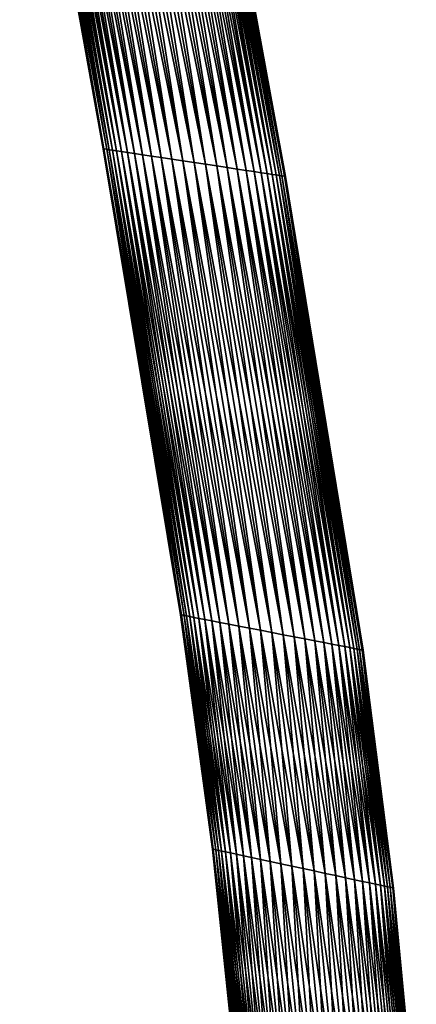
# Model space of a CAD drawing. Header units: centimetres. Extents: x -122 to 379, y -774 to 83.
# Tile 19 of 256: x 343 to 367, y -595 to -537. Entities that reach past the tile are written whole.
import ezdxf

# ---------------------------------------------------------------- set-up
doc = ezdxf.new("R2010")
doc.units = ezdxf.units.CM
doc.layers.get('0').update_dxf_attribs({"true_color": 0x1c1cb1})

msp = doc.modelspace()

# ---------------------------------------------------------------- meshes
at = {"color": 111, "true_color": 0x99e4b8}
mesh = msp.add_polyface(dxfattribs=at)
corners = [(351.124, -503.961, 1.344), (353.429, -517.917, 1.344), (353.245, -517.897, 0.944), (350.712, -503.924, 0.538), (353.012, -517.871, 0.538), (350.428, -503.899, 0.135), (352.724, -517.839, 0.135), (350.086, -503.868, -0.259), (352.378, -517.801, -0.259), (349.685, -503.832, -0.633), (351.972, -517.757, -0.633), (349.226, -503.791, -0.976), (351.507, -517.705, -0.976), (348.711, -503.745, -1.277), (350.985, -517.648, -1.277), (348.146, -503.694, -1.526), (350.413, -517.585, -1.526), (347.541, -503.64, -1.712), (349.801, -517.518, -1.712), (346.907, -503.584, -1.827), (349.159, -517.447, -1.827), (346.258, -503.525, -1.865), (348.502, -517.375, -1.865), (353.514, -545, -1.865), (347.845, -517.303, -1.827), (352.845, -544.899, -1.827), (347.203, -517.232, -1.712), (352.192, -544.8, -1.712), (346.59, -517.165, -1.526), (351.569, -544.706, -1.526), (346.018, -517.102, -1.277), (350.987, -544.618, -1.277), (345.497, -517.044, -0.976), (350.456, -544.537, -0.976), (345.032, -516.993, -0.633), (349.983, -544.465, -0.633), (344.626, -516.949, -0.259), (349.57, -544.403, -0.259), (344.28, -516.911, 0.135), (349.218, -544.35, 0.135), (343.991, -516.879, 0.538), (348.925, -544.305, 0.538), (343.758, -516.853, 0.944), (348.687, -544.269, 0.944), (343.574, -516.833, 1.344), (348.5, -544.241, 1.344), (343.435, -516.818, 1.735), (348.359, -544.22, 1.735), (343.271, -516.8, 2.471), (348.191, -544.194, 2.471), (343.224, -516.794, 3.135), (348.144, -544.187, 3.135), (343.271, -516.8, 3.798), (348.191, -544.194, 3.798), (343.435, -516.818, 4.535), (348.359, -544.22, 4.535), (343.574, -516.833, 4.925), (348.5, -544.241, 4.925), (343.758, -516.853, 5.326), (348.687, -544.269, 5.326), (343.991, -516.879, 5.731), (348.925, -544.305, 5.731), (344.28, -516.911, 6.135), (349.218, -544.35, 6.135), (344.626, -516.949, 6.528), (349.57, -544.403, 6.528), (345.032, -516.993, 6.902), (349.983, -544.465, 6.902), (345.497, -517.044, 7.245), (350.456, -544.537, 7.245), (346.018, -517.102, 7.546), (350.987, -544.618, 7.546), (346.59, -517.165, 7.795), (351.569, -544.706, 7.795), (347.203, -517.232, 7.981), (352.192, -544.8, 7.981), (347.845, -517.303, 8.096), (352.845, -544.899, 8.096), (348.502, -517.375, 8.135), (353.514, -545, 8.135), (349.159, -517.447, 8.096), (346.907, -503.584, 8.096), (347.541, -503.64, 7.981), (349.801, -517.518, 7.981), (348.146, -503.694, 7.795), (350.413, -517.585, 7.795), (348.711, -503.745, 7.546), (350.985, -517.648, 7.546), (349.226, -503.791, 7.245), (351.507, -517.705, 7.245), (349.685, -503.832, 6.902), (351.972, -517.757, 6.902), (350.086, -503.868, 6.528), (352.378, -517.801, 6.528), (350.428, -503.899, 6.135), (352.724, -517.839, 6.135), (350.712, -503.924, 5.731), (353.012, -517.871, 5.731), (350.943, -503.945, 5.326), (353.245, -517.897, 5.326), (351.124, -503.961, 4.925), (353.429, -517.917, 4.925), (351.261, -503.973, 4.535), (353.568, -517.932, 4.535), (351.424, -503.988, 3.798), (353.732, -517.95, 3.798), (351.47, -503.992, 3.135), (353.779, -517.955, 3.135), (351.424, -503.988, 2.471), (353.732, -517.95, 2.471), (351.261, -503.973, 1.735), (353.568, -517.932, 1.735)]
mesh.append_faces([[corners[k] for k in face] for face in [(0, 1, 2, 0), (3, 2, 4, 3), (5, 4, 6, 5), (7, 6, 8, 7), (9, 8, 10, 9), (11, 10, 12, 11), (13, 12, 14, 13), (15, 14, 16, 15), (17, 16, 18, 17), (19, 18, 20, 19), (21, 20, 22, 21), (22, 23, 24, 22), (24, 25, 26, 24), (26, 27, 28, 26), (28, 29, 30, 28), (30, 31, 32, 30), (32, 33, 34, 32), (34, 35, 36, 34), (36, 37, 38, 36), (38, 39, 40, 38), (40, 41, 42, 40), (42, 43, 44, 42), (44, 45, 46, 44), (46, 47, 48, 46), (48, 49, 50, 48), (50, 51, 52, 50), (52, 53, 54, 52), (54, 55, 56, 54), (56, 57, 58, 56), (58, 59, 60, 58), (60, 61, 62, 60), (62, 63, 64, 62), (64, 65, 66, 64), (66, 67, 68, 66), (68, 69, 70, 68), (70, 71, 72, 70), (72, 73, 74, 72), (74, 75, 76, 74), (76, 77, 78, 76), (78, 79, 80, 78), (81, 78, 80, 81), (82, 80, 83, 82), (84, 83, 85, 84), (86, 85, 87, 86), (88, 87, 89, 88), (90, 89, 91, 90), (92, 91, 93, 92), (94, 93, 95, 94), (96, 95, 97, 96), (98, 97, 99, 98), (100, 99, 101, 100), (102, 101, 103, 102), (104, 103, 105, 104), (106, 105, 107, 106), (108, 107, 109, 108), (110, 109, 111, 110), (110, 111, 1, 110)]], dxfattribs={"vtx3": -1, "color": 111})
mesh = msp.add_polyface(dxfattribs=at)
corners = [(353.429, -517.917, 1.344), (358.528, -545.76, 1.344), (353.245, -517.897, 0.944), (358.341, -545.731, 0.944), (353.012, -517.871, 0.538), (358.104, -545.695, 0.538), (352.724, -517.839, 0.135), (357.81, -545.651, 0.135), (352.378, -517.801, -0.259), (357.458, -545.598, -0.259), (351.972, -517.757, -0.633), (357.045, -545.535, -0.633), (351.507, -517.705, -0.976), (356.572, -545.463, -0.976), (350.985, -517.648, -1.277), (356.041, -545.383, -1.277), (350.413, -517.585, -1.526), (355.46, -545.295, -1.526), (349.801, -517.518, -1.712), (354.836, -545.2, -1.712), (349.159, -517.447, -1.827), (354.183, -545.101, -1.827), (348.502, -517.375, -1.865), (353.514, -545, -1.865), (347.845, -517.303, -1.827), (352.845, -544.899, -1.827), (347.203, -517.232, -1.712), (352.192, -544.8, -1.712), (346.59, -517.165, -1.526), (351.569, -544.706, -1.526), (346.018, -517.102, -1.277), (350.987, -544.618, -1.277), (345.497, -517.044, -0.976), (350.456, -544.537, -0.976), (345.032, -516.993, -0.633), (349.983, -544.465, -0.633), (344.626, -516.949, -0.259), (349.57, -544.403, -0.259), (344.28, -516.911, 0.135), (349.218, -544.35, 0.135), (343.991, -516.879, 0.538), (348.925, -544.305, 0.538), (343.758, -516.853, 0.944), (348.687, -544.269, 0.944), (343.574, -516.833, 1.344), (348.5, -544.241, 1.344), (343.435, -516.818, 1.735), (348.359, -544.22, 1.735), (343.271, -516.8, 2.471), (348.191, -544.194, 2.471), (343.224, -516.794, 3.135), (348.144, -544.187, 3.135), (343.271, -516.8, 3.798), (348.191, -544.194, 3.798), (343.435, -516.818, 4.535), (348.359, -544.22, 4.535), (343.574, -516.833, 4.925), (348.5, -544.241, 4.925), (343.758, -516.853, 5.326), (348.687, -544.269, 5.326), (343.991, -516.879, 5.731), (348.925, -544.305, 5.731), (344.28, -516.911, 6.135), (349.218, -544.35, 6.135), (344.626, -516.949, 6.528), (349.57, -544.403, 6.528), (345.032, -516.993, 6.902), (349.983, -544.465, 6.902), (345.497, -517.044, 7.245), (350.456, -544.537, 7.245), (346.018, -517.102, 7.546), (350.987, -544.618, 7.546), (346.59, -517.165, 7.795), (351.569, -544.706, 7.795), (347.203, -517.232, 7.981), (352.192, -544.8, 7.981), (347.845, -517.303, 8.096), (352.845, -544.899, 8.096), (348.502, -517.375, 8.135), (353.514, -545, 8.135), (349.159, -517.447, 8.096), (354.183, -545.101, 8.096), (349.801, -517.518, 7.981), (354.836, -545.2, 7.981), (350.413, -517.585, 7.795), (355.46, -545.295, 7.795), (350.985, -517.648, 7.546), (356.041, -545.383, 7.546), (351.507, -517.705, 7.245), (356.572, -545.463, 7.245), (351.972, -517.757, 6.902), (357.045, -545.535, 6.902), (352.378, -517.801, 6.528), (357.458, -545.598, 6.528), (352.724, -517.839, 6.135), (357.81, -545.651, 6.135), (353.012, -517.871, 5.731), (358.104, -545.695, 5.731), (353.245, -517.897, 5.326), (358.341, -545.731, 5.326), (353.429, -517.917, 4.925), (358.528, -545.76, 4.925), (353.568, -517.932, 4.535), (358.67, -545.781, 4.535), (353.732, -517.95, 3.798), (358.837, -545.806, 3.798), (353.779, -517.955, 3.135), (358.884, -545.814, 3.135), (353.732, -517.95, 2.471), (358.837, -545.806, 2.471), (353.568, -517.932, 1.735), (358.67, -545.781, 1.735)]
mesh.append_faces([[corners[k] for k in face] for face in [(0, 1, 2, 0), (2, 3, 4, 2), (4, 5, 6, 4), (6, 7, 8, 6), (8, 9, 10, 8), (10, 11, 12, 10), (12, 13, 14, 12), (14, 15, 16, 14), (16, 17, 18, 16), (18, 19, 20, 18), (20, 21, 22, 20), (22, 21, 23, 22), (24, 23, 25, 24), (26, 25, 27, 26), (28, 27, 29, 28), (30, 29, 31, 30), (32, 31, 33, 32), (34, 33, 35, 34), (36, 35, 37, 36), (38, 37, 39, 38), (40, 39, 41, 40), (42, 41, 43, 42), (44, 43, 45, 44), (46, 45, 47, 46), (48, 47, 49, 48), (50, 49, 51, 50), (52, 51, 53, 52), (54, 53, 55, 54), (56, 55, 57, 56), (58, 57, 59, 58), (60, 59, 61, 60), (62, 61, 63, 62), (64, 63, 65, 64), (66, 65, 67, 66), (68, 67, 69, 68), (70, 69, 71, 70), (72, 71, 73, 72), (74, 73, 75, 74), (76, 75, 77, 76), (78, 77, 79, 78), (80, 79, 81, 80), (80, 81, 82, 80), (82, 83, 84, 82), (84, 85, 86, 84), (86, 87, 88, 86), (88, 89, 90, 88), (90, 91, 92, 90), (92, 93, 94, 92), (94, 95, 96, 94), (96, 97, 98, 96), (98, 99, 100, 98), (100, 101, 102, 100), (102, 103, 104, 102), (104, 105, 106, 104), (106, 107, 108, 106), (108, 109, 110, 108), (0, 110, 111, 0)]], dxfattribs={"vtx3": -1, "color": 111})
mesh = msp.add_polyface(dxfattribs=at)
corners = [(353.245, -517.897, 0.944), (358.528, -545.76, 1.344), (358.341, -545.731, 0.944), (353.012, -517.871, 0.538), (358.104, -545.695, 0.538), (352.724, -517.839, 0.135), (357.81, -545.651, 0.135), (352.378, -517.801, -0.259), (357.458, -545.598, -0.259), (351.972, -517.757, -0.633), (357.045, -545.535, -0.633), (351.507, -517.705, -0.976), (356.572, -545.463, -0.976), (350.985, -517.648, -1.277), (356.041, -545.383, -1.277), (350.413, -517.585, -1.526), (355.46, -545.295, -1.526), (349.801, -517.518, -1.712), (354.836, -545.2, -1.712), (349.159, -517.447, -1.827), (354.183, -545.101, -1.827), (349.801, -517.518, 7.981), (354.183, -545.101, 8.096), (354.836, -545.2, 7.981), (350.413, -517.585, 7.795), (355.46, -545.295, 7.795), (350.985, -517.648, 7.546), (356.041, -545.383, 7.546), (351.507, -517.705, 7.245), (356.572, -545.463, 7.245), (351.972, -517.757, 6.902), (357.045, -545.535, 6.902), (352.378, -517.801, 6.528), (357.458, -545.598, 6.528), (352.724, -517.839, 6.135), (357.81, -545.651, 6.135), (353.012, -517.871, 5.731), (358.104, -545.695, 5.731), (353.245, -517.897, 5.326), (358.341, -545.731, 5.326), (353.429, -517.917, 4.925), (358.528, -545.76, 4.925), (353.568, -517.932, 4.535), (358.67, -545.781, 4.535), (353.732, -517.95, 3.798), (358.837, -545.806, 3.798), (353.779, -517.955, 3.135), (358.884, -545.814, 3.135), (353.732, -517.95, 2.471), (358.837, -545.806, 2.471), (353.568, -517.932, 1.735), (358.67, -545.781, 1.735), (353.429, -517.917, 1.344), (348.191, -544.194, 3.798), (352.757, -571.628, 3.798), (348.359, -544.22, 4.535), (352.924, -571.661, 4.535), (348.5, -544.241, 4.925), (353.065, -571.688, 4.925), (348.687, -544.269, 5.326), (353.253, -571.724, 5.326), (348.925, -544.305, 5.731), (353.491, -571.77, 5.731), (349.218, -544.35, 6.135), (353.784, -571.827, 6.135), (349.57, -544.403, 6.528), (354.137, -571.895, 6.528), (349.983, -544.465, 6.902), (354.55, -571.975, 6.902), (350.456, -544.537, 7.245), (355.024, -572.067, 7.245), (350.987, -544.618, 7.546), (355.555, -572.17, 7.546), (351.569, -544.706, 7.795), (356.137, -572.283, 7.795), (352.192, -544.8, 7.981), (356.761, -572.404, 7.981), (352.845, -544.899, 8.096), (357.415, -572.53, 8.096), (353.514, -545, 8.135), (358.085, -572.66, 8.135), (358.754, -572.79, 8.096), (358.754, -572.79, -1.827), (353.514, -545, -1.865), (358.085, -572.66, -1.865), (352.845, -544.899, -1.827), (357.415, -572.53, -1.827), (352.192, -544.8, -1.712), (356.761, -572.404, -1.712), (351.569, -544.706, -1.526), (356.137, -572.283, -1.526), (350.987, -544.618, -1.277), (355.555, -572.17, -1.277), (350.456, -544.537, -0.976), (355.024, -572.067, -0.976), (349.983, -544.465, -0.633), (354.55, -571.975, -0.633), (349.57, -544.403, -0.259), (354.137, -571.895, -0.259), (349.218, -544.35, 0.135), (353.784, -571.827, 0.135), (348.925, -544.305, 0.538), (353.491, -571.77, 0.538), (348.687, -544.269, 0.944), (353.253, -571.724, 0.944), (348.5, -544.241, 1.344), (353.065, -571.688, 1.344), (348.359, -544.22, 1.735), (352.924, -571.661, 1.735), (348.191, -544.194, 2.471), (352.757, -571.628, 2.471), (348.144, -544.187, 3.135), (352.709, -571.619, 3.135)]
mesh.append_faces([[corners[k] for k in face] for face in [(0, 1, 2, 0), (3, 2, 4, 3), (5, 4, 6, 5), (7, 6, 8, 7), (9, 8, 10, 9), (11, 10, 12, 11), (13, 12, 14, 13), (15, 14, 16, 15), (17, 16, 18, 17), (19, 18, 20, 19), (21, 22, 23, 21), (24, 23, 25, 24), (26, 25, 27, 26), (28, 27, 29, 28), (30, 29, 31, 30), (32, 31, 33, 32), (34, 33, 35, 34), (36, 35, 37, 36), (38, 37, 39, 38), (40, 39, 41, 40), (42, 41, 43, 42), (44, 43, 45, 44), (46, 45, 47, 46), (48, 47, 49, 48), (50, 49, 51, 50), (52, 51, 1, 52), (53, 54, 55, 53), (55, 56, 57, 55), (57, 58, 59, 57), (59, 60, 61, 59), (61, 62, 63, 61), (63, 64, 65, 63), (65, 66, 67, 65), (67, 68, 69, 67), (69, 70, 71, 69), (71, 72, 73, 71), (73, 74, 75, 73), (75, 76, 77, 75), (77, 78, 79, 77), (79, 80, 22, 79), (22, 81, 23, 22), (20, 82, 83, 20), (83, 84, 85, 83), (85, 86, 87, 85), (87, 88, 89, 87), (89, 90, 91, 89), (91, 92, 93, 91), (93, 94, 95, 93), (95, 96, 97, 95), (97, 98, 99, 97), (99, 100, 101, 99), (101, 102, 103, 101), (103, 104, 105, 103), (105, 106, 107, 105), (107, 108, 109, 107), (109, 110, 111, 109), (111, 112, 53, 111)]], dxfattribs={"vtx3": -1, "color": 111})
mesh = msp.add_polyface(dxfattribs=at)
corners = [(348.359, -544.22, 4.535), (352.757, -571.628, 3.798), (352.924, -571.661, 4.535), (348.5, -544.241, 4.925), (353.065, -571.688, 4.925), (348.687, -544.269, 5.326), (353.253, -571.724, 5.326), (348.925, -544.305, 5.731), (353.491, -571.77, 5.731), (349.218, -544.35, 6.135), (353.784, -571.827, 6.135), (349.57, -544.403, 6.528), (354.137, -571.895, 6.528), (349.983, -544.465, 6.902), (354.55, -571.975, 6.902), (350.456, -544.537, 7.245), (355.024, -572.067, 7.245), (350.987, -544.618, 7.546), (355.555, -572.17, 7.546), (351.569, -544.706, 7.795), (356.137, -572.283, 7.795), (352.192, -544.8, 7.981), (356.761, -572.404, 7.981), (352.845, -544.899, 8.096), (357.415, -572.53, 8.096), (353.514, -545, 8.135), (358.085, -572.66, 8.135), (354.183, -545.101, 8.096), (358.754, -572.79, 8.096), (354.836, -545.2, 7.981), (359.408, -572.916, 7.981), (355.46, -545.295, 7.795), (360.032, -573.037, 7.795), (356.041, -545.383, 7.546), (360.614, -573.15, 7.546), (356.572, -545.463, 7.245), (361.145, -573.253, 7.245), (357.045, -545.535, 6.902), (361.619, -573.345, 6.902), (357.458, -545.598, 6.528), (362.033, -573.425, 6.528), (357.81, -545.651, 6.135), (362.385, -573.493, 6.135), (358.104, -545.695, 5.731), (362.678, -573.55, 5.731), (358.341, -545.731, 5.326), (362.916, -573.596, 5.326), (358.528, -545.76, 4.925), (363.104, -573.632, 4.925), (358.67, -545.781, 4.535), (363.245, -573.659, 4.535), (358.837, -545.806, 3.798), (363.413, -573.692, 3.798), (358.884, -545.814, 3.135), (363.46, -573.701, 3.135), (358.837, -545.806, 2.471), (363.413, -573.692, 2.471), (358.67, -545.781, 1.735), (363.245, -573.659, 1.735), (358.528, -545.76, 1.344), (363.104, -573.632, 1.344), (358.341, -545.731, 0.944), (362.916, -573.596, 0.944), (358.104, -545.695, 0.538), (362.678, -573.55, 0.538), (357.81, -545.651, 0.135), (362.385, -573.493, 0.135), (357.458, -545.598, -0.259), (362.033, -573.425, -0.259), (357.045, -545.535, -0.633), (361.619, -573.345, -0.633), (356.572, -545.463, -0.976), (361.145, -573.253, -0.976), (356.041, -545.383, -1.277), (360.614, -573.15, -1.277), (355.46, -545.295, -1.526), (360.032, -573.037, -1.526), (354.836, -545.2, -1.712), (359.408, -572.916, -1.712), (354.183, -545.101, -1.827), (358.754, -572.79, -1.827), (353.514, -545, -1.865), (358.085, -572.66, -1.865), (352.845, -544.899, -1.827), (357.415, -572.53, -1.827), (352.192, -544.8, -1.712), (356.761, -572.404, -1.712), (351.569, -544.706, -1.526), (356.137, -572.283, -1.526), (350.987, -544.618, -1.277), (355.555, -572.17, -1.277), (350.456, -544.537, -0.976), (355.024, -572.067, -0.976), (349.983, -544.465, -0.633), (354.55, -571.975, -0.633), (349.57, -544.403, -0.259), (354.137, -571.895, -0.259), (349.218, -544.35, 0.135), (353.784, -571.827, 0.135), (348.925, -544.305, 0.538), (353.491, -571.77, 0.538), (348.687, -544.269, 0.944), (353.253, -571.724, 0.944), (348.5, -544.241, 1.344), (353.065, -571.688, 1.344), (348.359, -544.22, 1.735), (352.924, -571.661, 1.735), (348.191, -544.194, 2.471), (352.757, -571.628, 2.471), (348.144, -544.187, 3.135), (352.709, -571.619, 3.135), (348.191, -544.194, 3.798)]
mesh.append_faces([[corners[k] for k in face] for face in [(0, 1, 2, 0), (3, 2, 4, 3), (5, 4, 6, 5), (7, 6, 8, 7), (9, 8, 10, 9), (11, 10, 12, 11), (13, 12, 14, 13), (15, 14, 16, 15), (17, 16, 18, 17), (19, 18, 20, 19), (21, 20, 22, 21), (23, 22, 24, 23), (25, 24, 26, 25), (27, 26, 28, 27), (29, 28, 30, 29), (29, 30, 31, 29), (31, 32, 33, 31), (33, 34, 35, 33), (35, 36, 37, 35), (37, 38, 39, 37), (39, 40, 41, 39), (41, 42, 43, 41), (43, 44, 45, 43), (45, 46, 47, 45), (47, 48, 49, 47), (49, 50, 51, 49), (51, 52, 53, 51), (53, 54, 55, 53), (55, 56, 57, 55), (57, 58, 59, 57), (59, 60, 61, 59), (61, 62, 63, 61), (63, 64, 65, 63), (65, 66, 67, 65), (67, 68, 69, 67), (69, 70, 71, 69), (71, 72, 73, 71), (73, 74, 75, 73), (75, 76, 77, 75), (77, 76, 78, 77), (77, 78, 79, 77), (79, 78, 80, 79), (81, 80, 82, 81), (83, 82, 84, 83), (85, 84, 86, 85), (87, 86, 88, 87), (89, 88, 90, 89), (91, 90, 92, 91), (93, 92, 94, 93), (95, 94, 96, 95), (97, 96, 98, 97), (99, 98, 100, 99), (101, 100, 102, 101), (103, 102, 104, 103), (105, 104, 106, 105), (107, 106, 108, 107), (109, 108, 110, 109), (111, 110, 1, 111)]], dxfattribs={"vtx3": -1, "color": 111})
mesh = msp.add_polyface(dxfattribs=at)
corners = [(352.757, -571.628, 3.798), (354.628, -585.416, 3.798), (352.924, -571.661, 4.535), (354.794, -585.452, 4.535), (353.065, -571.688, 4.925), (354.935, -585.482, 4.925), (353.253, -571.724, 5.326), (355.121, -585.522, 5.326), (353.491, -571.77, 5.731), (355.357, -585.573, 5.731), (353.784, -571.827, 6.135), (355.649, -585.636, 6.135), (354.137, -571.895, 6.528), (355.999, -585.711, 6.528), (354.55, -571.975, 6.902), (356.41, -585.8, 6.902), (355.024, -572.067, 7.245), (356.881, -585.901, 7.245), (355.555, -572.17, 7.546), (357.408, -586.014, 7.546), (356.137, -572.283, 7.795), (357.987, -586.139, 7.795), (356.761, -572.404, 7.981), (358.607, -586.272, 7.981), (357.415, -572.53, 8.096), (359.257, -586.412, 8.096), (358.085, -572.66, 8.135), (359.922, -586.555, 8.135), (358.754, -572.79, 8.096), (360.587, -586.698, 8.096), (359.408, -572.916, 7.981), (361.237, -586.838, 7.981), (360.032, -573.037, 7.795), (360.032, -573.037, -1.526), (361.857, -586.971, -1.526), (359.408, -572.916, -1.712), (361.237, -586.838, -1.712), (358.754, -572.79, -1.827), (360.587, -586.698, -1.827), (358.085, -572.66, -1.865), (359.922, -586.555, -1.865), (357.415, -572.53, -1.827), (359.257, -586.412, -1.827), (356.761, -572.404, -1.712), (358.607, -586.272, -1.712), (356.137, -572.283, -1.526), (357.987, -586.139, -1.526), (355.555, -572.17, -1.277), (357.408, -586.014, -1.277), (355.024, -572.067, -0.976), (356.881, -585.901, -0.976), (354.55, -571.975, -0.633), (356.41, -585.8, -0.633), (354.137, -571.895, -0.259), (355.999, -585.711, -0.259), (353.784, -571.827, 0.135), (355.649, -585.636, 0.135), (353.491, -571.77, 0.538), (355.357, -585.573, 0.538), (353.253, -571.724, 0.944), (355.121, -585.522, 0.944), (353.065, -571.688, 1.344), (354.935, -585.482, 1.344), (352.924, -571.661, 1.735), (354.794, -585.452, 1.735), (352.757, -571.628, 2.471), (354.628, -585.416, 2.471), (352.709, -571.619, 3.135), (354.581, -585.406, 3.135), (355.46, -545.295, 7.795), (356.041, -545.383, 7.546), (360.614, -573.15, 7.546), (356.572, -545.463, 7.245), (361.145, -573.253, 7.245), (357.045, -545.535, 6.902), (361.619, -573.345, 6.902), (357.458, -545.598, 6.528), (362.033, -573.425, 6.528), (357.81, -545.651, 6.135), (362.385, -573.493, 6.135), (358.104, -545.695, 5.731), (362.678, -573.55, 5.731), (358.341, -545.731, 5.326), (362.916, -573.596, 5.326), (358.528, -545.76, 4.925), (363.104, -573.632, 4.925), (358.67, -545.781, 4.535), (363.245, -573.659, 4.535), (358.837, -545.806, 3.798), (363.413, -573.692, 3.798), (358.884, -545.814, 3.135), (363.46, -573.701, 3.135), (358.837, -545.806, 2.471), (363.413, -573.692, 2.471), (358.67, -545.781, 1.735), (363.245, -573.659, 1.735), (358.528, -545.76, 1.344), (363.104, -573.632, 1.344), (358.341, -545.731, 0.944), (362.916, -573.596, 0.944), (358.104, -545.695, 0.538), (362.678, -573.55, 0.538), (357.81, -545.651, 0.135), (362.385, -573.493, 0.135), (357.458, -545.598, -0.259), (362.033, -573.425, -0.259), (357.045, -545.535, -0.633), (361.619, -573.345, -0.633), (356.572, -545.463, -0.976), (361.145, -573.253, -0.976), (356.041, -545.383, -1.277), (360.614, -573.15, -1.277), (355.46, -545.295, -1.526)]
mesh.append_faces([[corners[k] for k in face] for face in [(0, 1, 2, 0), (2, 3, 4, 2), (4, 5, 6, 4), (6, 7, 8, 6), (8, 9, 10, 8), (10, 11, 12, 10), (12, 13, 14, 12), (14, 15, 16, 14), (16, 17, 18, 16), (18, 19, 20, 18), (20, 21, 22, 20), (22, 23, 24, 22), (24, 25, 26, 24), (26, 27, 28, 26), (28, 29, 30, 28), (30, 31, 32, 30), (33, 34, 35, 33), (35, 36, 37, 35), (37, 38, 39, 37), (39, 40, 41, 39), (41, 42, 43, 41), (43, 44, 45, 43), (45, 46, 47, 45), (47, 48, 49, 47), (49, 50, 51, 49), (51, 52, 53, 51), (53, 54, 55, 53), (55, 56, 57, 55), (57, 58, 59, 57), (59, 60, 61, 59), (61, 62, 63, 61), (63, 64, 65, 63), (65, 66, 67, 65), (67, 68, 0, 67), (69, 30, 32, 69), (70, 32, 71, 70), (72, 71, 73, 72), (74, 73, 75, 74), (76, 75, 77, 76), (78, 77, 79, 78), (80, 79, 81, 80), (82, 81, 83, 82), (84, 83, 85, 84), (86, 85, 87, 86), (88, 87, 89, 88), (90, 89, 91, 90), (92, 91, 93, 92), (94, 93, 95, 94), (96, 95, 97, 96), (98, 97, 99, 98), (100, 99, 101, 100), (102, 101, 103, 102), (104, 103, 105, 104), (106, 105, 107, 106), (108, 107, 109, 108), (110, 109, 111, 110), (112, 111, 33, 112)]], dxfattribs={"vtx3": -1, "color": 111})
mesh = msp.add_polyface(dxfattribs=at)
corners = [(352.924, -571.661, 4.535), (354.628, -585.416, 3.798), (354.794, -585.452, 4.535), (353.065, -571.688, 4.925), (354.935, -585.482, 4.925), (353.253, -571.724, 5.326), (355.121, -585.522, 5.326), (353.491, -571.77, 5.731), (355.357, -585.573, 5.731), (353.784, -571.827, 6.135), (355.649, -585.636, 6.135), (354.137, -571.895, 6.528), (355.999, -585.711, 6.528), (354.55, -571.975, 6.902), (356.41, -585.8, 6.902), (355.024, -572.067, 7.245), (356.881, -585.901, 7.245), (355.555, -572.17, 7.546), (357.408, -586.014, 7.546), (356.137, -572.283, 7.795), (357.987, -586.139, 7.795), (356.761, -572.404, 7.981), (358.607, -586.272, 7.981), (357.415, -572.53, 8.096), (359.257, -586.412, 8.096), (358.085, -572.66, 8.135), (359.922, -586.555, 8.135), (358.754, -572.79, 8.096), (360.587, -586.698, 8.096), (359.408, -572.916, 7.981), (361.237, -586.838, 7.981), (360.032, -573.037, 7.795), (361.857, -586.971, 7.795), (360.614, -573.15, 7.546), (362.435, -587.095, 7.546), (361.145, -573.253, 7.245), (362.963, -587.209, 7.245), (361.619, -573.345, 6.902), (363.434, -587.31, 6.902), (362.033, -573.425, 6.528), (363.845, -587.398, 6.528), (362.385, -573.493, 6.135), (364.195, -587.474, 6.135), (362.678, -573.55, 5.731), (364.487, -587.536, 5.731), (362.916, -573.596, 5.326), (364.723, -587.587, 5.326), (363.104, -573.632, 4.925), (364.909, -587.627, 4.925), (363.245, -573.659, 4.535), (365.049, -587.657, 4.535), (363.413, -573.692, 3.798), (365.216, -587.693, 3.798), (363.46, -573.701, 3.135), (365.263, -587.703, 3.135), (363.413, -573.692, 2.471), (365.216, -587.693, 2.471), (363.245, -573.659, 1.735), (365.049, -587.657, 1.735), (363.104, -573.632, 1.344), (364.909, -587.627, 1.344), (362.916, -573.596, 0.944), (364.723, -587.587, 0.944), (362.678, -573.55, 0.538), (364.487, -587.536, 0.538), (362.385, -573.493, 0.135), (364.195, -587.474, 0.135), (362.033, -573.425, -0.259), (363.845, -587.398, -0.259), (361.619, -573.345, -0.633), (363.434, -587.31, -0.633), (361.145, -573.253, -0.976), (362.963, -587.209, -0.976), (360.614, -573.15, -1.277), (362.435, -587.095, -1.277), (360.032, -573.037, -1.526), (361.857, -586.971, -1.526), (359.408, -572.916, -1.712), (361.237, -586.838, -1.712), (358.754, -572.79, -1.827), (360.587, -586.698, -1.827), (358.085, -572.66, -1.865), (359.922, -586.555, -1.865), (357.415, -572.53, -1.827), (359.257, -586.412, -1.827), (356.761, -572.404, -1.712), (358.607, -586.272, -1.712), (356.137, -572.283, -1.526), (357.987, -586.139, -1.526), (355.555, -572.17, -1.277), (357.408, -586.014, -1.277), (355.024, -572.067, -0.976), (356.881, -585.901, -0.976), (354.55, -571.975, -0.633), (356.41, -585.8, -0.633), (354.137, -571.895, -0.259), (355.999, -585.711, -0.259), (353.784, -571.827, 0.135), (355.649, -585.636, 0.135), (353.491, -571.77, 0.538), (355.357, -585.573, 0.538), (353.253, -571.724, 0.944), (355.121, -585.522, 0.944), (353.065, -571.688, 1.344), (354.935, -585.482, 1.344), (352.924, -571.661, 1.735), (354.794, -585.452, 1.735), (352.757, -571.628, 2.471), (354.628, -585.416, 2.471), (352.709, -571.619, 3.135), (354.581, -585.406, 3.135), (352.757, -571.628, 3.798)]
mesh.append_faces([[corners[k] for k in face] for face in [(0, 1, 2, 0), (3, 2, 4, 3), (5, 4, 6, 5), (7, 6, 8, 7), (9, 8, 10, 9), (11, 10, 12, 11), (13, 12, 14, 13), (15, 14, 16, 15), (17, 16, 18, 17), (19, 18, 20, 19), (21, 20, 22, 21), (23, 22, 24, 23), (25, 24, 26, 25), (27, 26, 28, 27), (29, 28, 30, 29), (31, 30, 32, 31), (31, 32, 33, 31), (33, 32, 34, 33), (33, 34, 35, 33), (35, 36, 37, 35), (37, 38, 39, 37), (39, 40, 41, 39), (41, 42, 43, 41), (43, 44, 45, 43), (45, 46, 47, 45), (47, 48, 49, 47), (49, 50, 51, 49), (51, 52, 53, 51), (53, 54, 55, 53), (55, 56, 57, 55), (57, 58, 59, 57), (59, 60, 61, 59), (61, 62, 63, 61), (63, 64, 65, 63), (65, 66, 67, 65), (67, 68, 69, 67), (69, 70, 71, 69), (71, 72, 73, 71), (73, 74, 75, 73), (75, 74, 76, 75), (77, 76, 78, 77), (79, 78, 80, 79), (81, 80, 82, 81), (83, 82, 84, 83), (85, 84, 86, 85), (87, 86, 88, 87), (89, 88, 90, 89), (91, 90, 92, 91), (93, 92, 94, 93), (95, 94, 96, 95), (97, 96, 98, 97), (99, 98, 100, 99), (101, 100, 102, 101), (103, 102, 104, 103), (105, 104, 106, 105), (107, 106, 108, 107), (109, 108, 110, 109), (111, 110, 1, 111)]], dxfattribs={"vtx3": -1, "color": 111})
mesh = msp.add_polyface(dxfattribs=at)
corners = [(361.145, -573.253, 7.245), (362.435, -587.095, 7.546), (362.963, -587.209, 7.245), (361.619, -573.345, 6.902), (363.434, -587.31, 6.902), (362.033, -573.425, 6.528), (363.845, -587.398, 6.528), (362.385, -573.493, 6.135), (364.195, -587.474, 6.135), (362.678, -573.55, 5.731), (364.487, -587.536, 5.731), (362.916, -573.596, 5.326), (364.723, -587.587, 5.326), (363.104, -573.632, 4.925), (364.909, -587.627, 4.925), (363.245, -573.659, 4.535), (365.049, -587.657, 4.535), (363.413, -573.692, 3.798), (365.216, -587.693, 3.798), (363.46, -573.701, 3.135), (365.263, -587.703, 3.135), (363.413, -573.692, 2.471), (365.216, -587.693, 2.471), (363.245, -573.659, 1.735), (365.049, -587.657, 1.735), (363.104, -573.632, 1.344), (364.909, -587.627, 1.344), (362.916, -573.596, 0.944), (364.723, -587.587, 0.944), (362.678, -573.55, 0.538), (364.487, -587.536, 0.538), (362.385, -573.493, 0.135), (364.195, -587.474, 0.135), (362.033, -573.425, -0.259), (363.845, -587.398, -0.259), (361.619, -573.345, -0.633), (363.434, -587.31, -0.633), (361.145, -573.253, -0.976), (362.963, -587.209, -0.976), (360.614, -573.15, -1.277), (362.435, -587.095, -1.277), (354.628, -585.416, 3.798), (356.08, -599.271, 3.798), (354.794, -585.452, 4.535), (356.245, -599.309, 4.535), (354.935, -585.482, 4.925), (356.384, -599.342, 4.925), (355.121, -585.522, 5.326), (356.568, -599.386, 5.326), (355.357, -585.573, 5.731), (356.802, -599.441, 5.731), (355.649, -585.636, 6.135), (357.09, -599.509, 6.135), (355.999, -585.711, 6.528), (357.437, -599.591, 6.528), (356.41, -585.8, 6.902), (357.843, -599.688, 6.902), (356.881, -585.901, 7.245), (358.309, -599.798, 7.245), (357.408, -586.014, 7.546), (358.831, -599.921, 7.546), (357.987, -586.139, 7.795), (359.403, -600.057, 7.795), (358.607, -586.272, 7.981), (360.016, -600.202, 7.981), (359.257, -586.412, 8.096), (360.659, -600.354, 8.096), (359.922, -586.555, 8.135), (361.317, -600.51, 8.135), (360.587, -586.698, 8.096), (361.975, -600.665, 8.096), (361.237, -586.838, 7.981), (362.617, -600.817, 7.981), (361.857, -586.971, 7.795), (363.231, -600.962, 7.795), (363.803, -601.098, 7.546), (363.803, -601.098, -1.277), (361.857, -586.971, -1.526), (363.231, -600.962, -1.526), (361.237, -586.838, -1.712), (362.617, -600.817, -1.712), (360.587, -586.698, -1.827), (361.975, -600.665, -1.827), (359.922, -586.555, -1.865), (361.317, -600.51, -1.865), (359.257, -586.412, -1.827), (360.659, -600.354, -1.827), (358.607, -586.272, -1.712), (360.016, -600.202, -1.712), (357.987, -586.139, -1.526), (359.403, -600.057, -1.526), (357.408, -586.014, -1.277), (358.831, -599.921, -1.277), (356.881, -585.901, -0.976), (358.309, -599.798, -0.976), (356.41, -585.8, -0.633), (357.843, -599.688, -0.633), (355.999, -585.711, -0.259), (357.437, -599.591, -0.259), (355.649, -585.636, 0.135), (357.09, -599.509, 0.135), (355.357, -585.573, 0.538), (356.802, -599.441, 0.538), (355.121, -585.522, 0.944), (356.568, -599.386, 0.944), (354.935, -585.482, 1.344), (356.384, -599.342, 1.344), (354.794, -585.452, 1.735), (356.245, -599.309, 1.735), (354.628, -585.416, 2.471), (356.08, -599.271, 2.471), (354.581, -585.406, 3.135), (356.033, -599.259, 3.135)]
mesh.append_faces([[corners[k] for k in face] for face in [(0, 1, 2, 0), (3, 2, 4, 3), (5, 4, 6, 5), (7, 6, 8, 7), (9, 8, 10, 9), (11, 10, 12, 11), (13, 12, 14, 13), (15, 14, 16, 15), (17, 16, 18, 17), (19, 18, 20, 19), (21, 20, 22, 21), (23, 22, 24, 23), (25, 24, 26, 25), (27, 26, 28, 27), (29, 28, 30, 29), (31, 30, 32, 31), (33, 32, 34, 33), (35, 34, 36, 35), (37, 36, 38, 37), (39, 38, 40, 39), (41, 42, 43, 41), (43, 44, 45, 43), (45, 46, 47, 45), (47, 48, 49, 47), (49, 50, 51, 49), (51, 52, 53, 51), (53, 54, 55, 53), (55, 56, 57, 55), (57, 58, 59, 57), (59, 60, 61, 59), (61, 62, 63, 61), (63, 64, 65, 63), (65, 66, 67, 65), (67, 68, 69, 67), (69, 70, 71, 69), (71, 72, 73, 71), (73, 74, 1, 73), (1, 75, 2, 1), (40, 76, 77, 40), (77, 78, 79, 77), (79, 80, 81, 79), (81, 82, 83, 81), (83, 84, 85, 83), (85, 86, 87, 85), (87, 88, 89, 87), (89, 90, 91, 89), (91, 92, 93, 91), (93, 94, 95, 93), (95, 96, 97, 95), (97, 98, 99, 97), (99, 100, 101, 99), (101, 102, 103, 101), (103, 104, 105, 103), (105, 106, 107, 105), (107, 108, 109, 107), (109, 110, 111, 109), (41, 111, 112, 41)]], dxfattribs={"vtx3": -1, "color": 111})
mesh = msp.add_polyface(dxfattribs=at)
corners = [(354.794, -585.452, 4.535), (356.08, -599.271, 3.798), (356.245, -599.309, 4.535), (354.935, -585.482, 4.925), (356.384, -599.342, 4.925), (355.121, -585.522, 5.326), (356.568, -599.386, 5.326), (355.357, -585.573, 5.731), (356.802, -599.441, 5.731), (355.649, -585.636, 6.135), (357.09, -599.509, 6.135), (355.999, -585.711, 6.528), (357.437, -599.591, 6.528), (356.41, -585.8, 6.902), (357.843, -599.688, 6.902), (356.881, -585.901, 7.245), (358.309, -599.798, 7.245), (357.408, -586.014, 7.546), (358.831, -599.921, 7.546), (357.987, -586.139, 7.795), (359.403, -600.057, 7.795), (358.607, -586.272, 7.981), (360.016, -600.202, 7.981), (359.257, -586.412, 8.096), (360.659, -600.354, 8.096), (359.922, -586.555, 8.135), (361.317, -600.51, 8.135), (360.587, -586.698, 8.096), (361.975, -600.665, 8.096), (361.237, -586.838, 7.981), (362.617, -600.817, 7.981), (361.857, -586.971, 7.795), (363.231, -600.962, 7.795), (362.435, -587.095, 7.546), (363.803, -601.098, 7.546), (362.963, -587.209, 7.245), (364.325, -601.221, 7.245), (363.434, -587.31, 6.902), (364.791, -601.332, 6.902), (363.845, -587.398, 6.528), (365.197, -601.428, 6.528), (364.195, -587.474, 6.135), (365.543, -601.51, 6.135), (364.487, -587.536, 5.731), (365.832, -601.578, 5.731), (364.723, -587.587, 5.326), (366.066, -601.633, 5.326), (364.909, -587.627, 4.925), (366.25, -601.677, 4.925), (365.049, -587.657, 4.535), (366.389, -601.71, 4.535), (365.216, -587.693, 3.798), (366.553, -601.749, 3.798), (365.263, -587.703, 3.135), (366.6, -601.76, 3.135), (365.216, -587.693, 2.471), (366.553, -601.749, 2.471), (365.049, -587.657, 1.735), (366.389, -601.71, 1.735), (364.909, -587.627, 1.344), (366.25, -601.677, 1.344), (364.723, -587.587, 0.944), (366.066, -601.633, 0.944), (364.487, -587.536, 0.538), (365.832, -601.578, 0.538), (364.195, -587.474, 0.135), (365.543, -601.51, 0.135), (363.845, -587.398, -0.259), (365.197, -601.428, -0.259), (363.434, -587.31, -0.633), (364.791, -601.332, -0.633), (362.963, -587.209, -0.976), (364.325, -601.221, -0.976), (362.435, -587.095, -1.277), (363.803, -601.098, -1.277), (361.857, -586.971, -1.526), (363.231, -600.962, -1.526), (361.237, -586.838, -1.712), (362.617, -600.817, -1.712), (360.587, -586.698, -1.827), (361.975, -600.665, -1.827), (359.922, -586.555, -1.865), (361.317, -600.51, -1.865), (359.257, -586.412, -1.827), (360.659, -600.354, -1.827), (358.607, -586.272, -1.712), (360.016, -600.202, -1.712), (357.987, -586.139, -1.526), (359.403, -600.057, -1.526), (357.408, -586.014, -1.277), (358.831, -599.921, -1.277), (356.881, -585.901, -0.976), (358.309, -599.798, -0.976), (356.41, -585.8, -0.633), (357.843, -599.688, -0.633), (355.999, -585.711, -0.259), (357.437, -599.591, -0.259), (355.649, -585.636, 0.135), (357.09, -599.509, 0.135), (355.357, -585.573, 0.538), (356.802, -599.441, 0.538), (355.121, -585.522, 0.944), (356.568, -599.386, 0.944), (354.935, -585.482, 1.344), (356.384, -599.342, 1.344), (354.794, -585.452, 1.735), (356.245, -599.309, 1.735), (354.628, -585.416, 2.471), (356.08, -599.271, 2.471), (354.581, -585.406, 3.135), (356.033, -599.259, 3.135), (354.628, -585.416, 3.798)]
mesh.append_faces([[corners[k] for k in face] for face in [(0, 1, 2, 0), (3, 2, 4, 3), (5, 4, 6, 5), (7, 6, 8, 7), (9, 8, 10, 9), (11, 10, 12, 11), (13, 12, 14, 13), (15, 14, 16, 15), (17, 16, 18, 17), (19, 18, 20, 19), (21, 20, 22, 21), (23, 22, 24, 23), (25, 24, 26, 25), (27, 26, 28, 27), (29, 28, 30, 29), (31, 30, 32, 31), (33, 32, 34, 33), (35, 34, 36, 35), (35, 36, 37, 35), (37, 38, 39, 37), (39, 40, 41, 39), (41, 42, 43, 41), (43, 44, 45, 43), (45, 46, 47, 45), (47, 48, 49, 47), (49, 50, 51, 49), (51, 52, 53, 51), (53, 54, 55, 53), (55, 56, 57, 55), (57, 58, 59, 57), (59, 60, 61, 59), (61, 62, 63, 61), (63, 64, 65, 63), (65, 66, 67, 65), (67, 68, 69, 67), (69, 70, 71, 69), (71, 70, 72, 71), (71, 72, 73, 71), (73, 72, 74, 73), (75, 74, 76, 75), (77, 76, 78, 77), (79, 78, 80, 79), (81, 80, 82, 81), (83, 82, 84, 83), (85, 84, 86, 85), (87, 86, 88, 87), (89, 88, 90, 89), (91, 90, 92, 91), (93, 92, 94, 93), (95, 94, 96, 95), (97, 96, 98, 97), (99, 98, 100, 99), (101, 100, 102, 101), (103, 102, 104, 103), (105, 104, 106, 105), (107, 106, 108, 107), (109, 108, 110, 109), (111, 110, 1, 111)]], dxfattribs={"vtx3": -1, "color": 111})
mesh = msp.add_polyface(dxfattribs=at)
corners = [(356.08, -599.271, 3.798), (357.004, -613.195, 3.798), (356.245, -599.309, 4.535), (357.166, -613.237, 4.535), (356.384, -599.342, 4.925), (357.303, -613.272, 4.925), (356.568, -599.386, 5.326), (357.484, -613.319, 5.326), (356.802, -599.441, 5.731), (357.715, -613.379, 5.731), (357.09, -599.509, 6.135), (357.999, -613.452, 6.135), (357.437, -599.591, 6.528), (358.34, -613.54, 6.528), (357.843, -599.688, 6.902), (358.74, -613.643, 6.902), (358.309, -599.798, 7.245), (359.199, -613.762, 7.245), (358.831, -599.921, 7.546), (359.713, -613.895, 7.546), (359.403, -600.057, 7.795), (360.277, -614.04, 7.795), (360.016, -600.202, 7.981), (360.881, -614.197, 7.981), (360.659, -600.354, 8.096), (361.514, -614.36, 8.096), (361.317, -600.51, 8.135), (362.162, -614.528, 8.135), (361.975, -600.665, 8.096), (362.81, -614.695, 8.096), (362.617, -600.817, 7.981), (363.443, -614.858, 7.981), (363.231, -600.962, 7.795), (364.047, -615.015, 7.795), (363.803, -601.098, 7.546), (364.611, -615.16, 7.546), (364.325, -601.221, 7.245), (365.125, -615.293, 7.245), (364.791, -601.332, 6.902), (364.791, -601.332, -0.633), (365.584, -615.412, -0.633), (364.325, -601.221, -0.976), (365.125, -615.293, -0.976), (363.803, -601.098, -1.277), (364.611, -615.16, -1.277), (363.231, -600.962, -1.526), (364.047, -615.015, -1.526), (362.617, -600.817, -1.712), (363.443, -614.858, -1.712), (361.975, -600.665, -1.827), (362.81, -614.695, -1.827), (361.317, -600.51, -1.865), (362.162, -614.528, -1.865), (360.659, -600.354, -1.827), (361.514, -614.36, -1.827), (360.016, -600.202, -1.712), (360.881, -614.197, -1.712), (359.403, -600.057, -1.526), (360.277, -614.04, -1.526), (358.831, -599.921, -1.277), (359.713, -613.895, -1.277), (358.309, -599.798, -0.976), (359.199, -613.762, -0.976), (357.843, -599.688, -0.633), (358.74, -613.643, -0.633), (357.437, -599.591, -0.259), (358.34, -613.54, -0.259), (357.09, -599.509, 0.135), (357.999, -613.452, 0.135), (356.802, -599.441, 0.538), (357.715, -613.379, 0.538), (356.568, -599.386, 0.944), (357.484, -613.319, 0.944), (356.384, -599.342, 1.344), (357.303, -613.272, 1.344), (356.245, -599.309, 1.735), (357.166, -613.237, 1.735), (356.08, -599.271, 2.471), (357.004, -613.195, 2.471), (356.033, -599.259, 3.135), (363.434, -587.31, 6.902), (363.845, -587.398, 6.528), (365.197, -601.428, 6.528), (364.195, -587.474, 6.135), (365.543, -601.51, 6.135), (364.487, -587.536, 5.731), (365.832, -601.578, 5.731), (364.723, -587.587, 5.326), (366.066, -601.633, 5.326), (364.909, -587.627, 4.925), (366.25, -601.677, 4.925), (365.049, -587.657, 4.535), (366.389, -601.71, 4.535), (365.216, -587.693, 3.798), (366.553, -601.749, 3.798), (365.263, -587.703, 3.135), (366.6, -601.76, 3.135), (365.216, -587.693, 2.471), (366.553, -601.749, 2.471), (365.049, -587.657, 1.735), (366.389, -601.71, 1.735), (364.909, -587.627, 1.344), (366.25, -601.677, 1.344), (364.723, -587.587, 0.944), (366.066, -601.633, 0.944), (364.487, -587.536, 0.538), (365.832, -601.578, 0.538), (364.195, -587.474, 0.135), (365.543, -601.51, 0.135), (363.845, -587.398, -0.259), (365.197, -601.428, -0.259), (363.434, -587.31, -0.633), (356.958, -613.183, 3.135)]
mesh.append_faces([[corners[k] for k in face] for face in [(0, 1, 2, 0), (2, 3, 4, 2), (4, 5, 6, 4), (6, 7, 8, 6), (8, 9, 10, 8), (10, 11, 12, 10), (12, 13, 14, 12), (14, 15, 16, 14), (16, 17, 18, 16), (18, 19, 20, 18), (20, 21, 22, 20), (22, 23, 24, 22), (24, 25, 26, 24), (26, 27, 28, 26), (28, 29, 30, 28), (30, 31, 32, 30), (32, 33, 34, 32), (34, 35, 36, 34), (36, 37, 38, 36), (39, 40, 41, 39), (41, 42, 43, 41), (43, 44, 45, 43), (45, 46, 47, 45), (47, 48, 49, 47), (49, 50, 51, 49), (51, 52, 53, 51), (53, 54, 55, 53), (55, 56, 57, 55), (57, 58, 59, 57), (59, 60, 61, 59), (61, 62, 63, 61), (63, 64, 65, 63), (65, 66, 67, 65), (67, 68, 69, 67), (69, 70, 71, 69), (71, 72, 73, 71), (73, 74, 75, 73), (75, 76, 77, 75), (77, 78, 79, 77), (80, 36, 38, 80), (81, 38, 82, 81), (83, 82, 84, 83), (85, 84, 86, 85), (87, 86, 88, 87), (89, 88, 90, 89), (91, 90, 92, 91), (93, 92, 94, 93), (95, 94, 96, 95), (97, 96, 98, 97), (99, 98, 100, 99), (101, 100, 102, 101), (103, 102, 104, 103), (105, 104, 106, 105), (107, 106, 108, 107), (109, 108, 110, 109), (111, 110, 39, 111), (0, 79, 112, 0)]], dxfattribs={"vtx3": -1, "color": 111})

doc.saveas('drawing.dxf')
